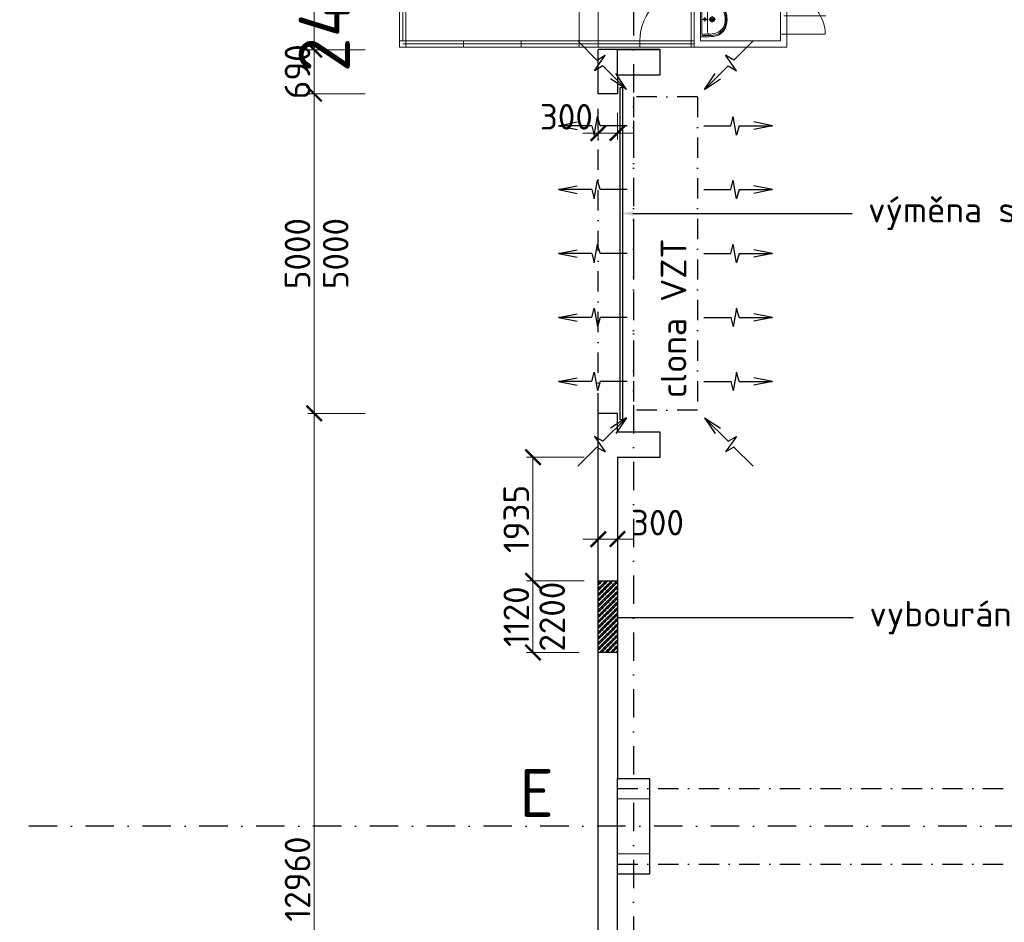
# Model space of a CAD drawing. Header units: millimetres. Extents: x -15830 to 4680139, y -28864 to 2281735.
# Tile 156 of 256: x 210329 to 225729, y 156161 to 170282. Entities that reach past the tile are written whole.
import ezdxf
from ezdxf import colors
from ezdxf.entities.mleader import LeaderData, LeaderLine
from ezdxf.enums import TextEntityAlignment as Align
from ezdxf.math import Vec2, Vec3

# ---------------------------------------------------------------- set-up
doc = ezdxf.new("R2010")
doc.units = ezdxf.units.MM
doc.linetypes.add('DASHDOT', pattern=[25.4, 12.7, -6.35, 0, -6.35])
doc.linetypes.add('ČERCHOVANÁ', pattern=[25.4, 12.7, -6.35, 0, -6.35])
for name, color, linetype in [('0 @ 1', 7, 'Continuous'), ('0 @ 10', 7, 'Continuous'), ('0 @ 100', 7, 'Continuous'), ('0 @ 200', 7, 'Continuous'), ('0 @ 250 (1)', 7, 'Continuous'), ('0 @ 250 (2)', 7, 'Continuous'), ('0 @ 400', 7, 'Continuous')]:
    doc.layers.add(name, color=color, linetype=linetype)
doc.layers.add('___vedl obj', color=7, linetype='Continuous', lineweight=30)
doc.styles.add('A99_kota', font='isocpeur.ttf', dxfattribs={"height": 2})
doc.styles.add('A99_popis', font='isocpeur.ttf')
doc.styles.add('ad_popis 100', font='isocpeur.ttf', dxfattribs={"height": 200})
doc.dimstyles.new('A99_kota_200 new', dxfattribs={"dimscale": 200, "dimtxt": 2, "dimasz": 1.2, "dimexe": 0.5, "dimexo": 1.5, "dimgap": 0.3, "dimtad": 1, "dimdec": 0, "dimzin": 3, "dimdsep": 46, "dimtxsty": 'A99_kota', "dimblk": 'ARCHTICK', "dimcen": 2.5, "dimazin": 2, "dimtfac": 0.75, "dimtdec": 0, "dimtmove": 2, "dimatfit": 0, "dimfxl": 0, "dimtolj": 1, "dimtzin": 0, "dimlwd": 5, "dimlwe": 5, "dimarcsym": 0})

# ---------------------------------------------------------------- blocks, each defined once
blk = doc.blocks.new('A$C2B9F600D')
at = {"layer": '___vedl obj', "lineweight": 9}
for p, q in [((4967, 6127), (4967, 7027)), ((4117, 6227), (2217, 6227)), ((2217, 6227), (4117, 6227)), ((2217, 6227), (2217, 4407)), ((4117, 6177), (2267, 6177)), ((3896, 6227), (4796, 6227)), ((3896, 6177), (4796, 6177)), ((5017, 6227), (4117, 6227)), ((4167, 6127), (4167, 6227)), ((4796, 6227), (5017, 6227)), ((4796, 6177), (5017, 6177)), ((2267, 4407), (2267, 6127)), ((2317, 6127), (4117, 6127)), ((2317, 6127), (2317, 4407)), ((3896, 6127), (4796, 6127)), ((5017, 6127), (4117, 6127)), ((4796, 6127), (5017, 6127)), ((5275, 6077), (5275, 6027)), ((5375, 6027), (5275, 6027)), ((5275, 6027), (5275, 5327)), ((5375, 6077), (5375, 6027)), ((5375, 6027), (6075, 6027)), ((5375, 6027), (5375, 5327)), ((6675, 6077), (6675, 6027)), ((6675, 6027), (7275, 6027)), ((7285, 5727), (6625, 5727)), ((6088, 5677), (5325, 5677)), ((6675, 5427), (6675, 5377)), ((5375, 5327), (5275, 5327)), ((5275, 5327), (5275, 5277)), ((5375, 5327), (5375, 5277)), ((6575, 4687), (6575, 5287)), ((4939, 4533), (4939, 5189)), ((4939, 5189), (5275, 5189)), ((5275, 5189), (5275, 4533)), ((6284, 5108), (6284, 4501)), ((5275, 4533), (4939, 4533)), ((5375, 4486), (5499, 4486)), ((5375, 4130), (5375, 4486)), ((5532, 4477), (5725, 4371)), ((7733, 4481), (8175, 4481)), ((8100, 4481), (8100, 4126)), ((8175, 4481), (8175, 4126)), ((5475, 4308), (5475, 4418)), ((5499, 4440), (5478, 4440)), ((5699, 4331), (5506, 4438)), ((5705, 4308), (5705, 4322)), ((5756, 4322), (5756, 4308)), ((7733, 4431), (7905, 4431)), ((7875, 4354), (7823, 4354)), ((7895, 4334), (7895, 4274)), ((7935, 4401), (7935, 4206)), ((8000, 4381), (7970, 4381)), ((7985, 4396), (7985, 4366)), ((5475, 4308), (5475, 4197)), ((5499, 4176), (5478, 4176)), ((5699, 4284), (5506, 4178)), ((5725, 4245), (5532, 4138)), ((5705, 4308), (5705, 4294)), ((5756, 4308), (5756, 4294)), ((7285, 4277), (6625, 4277)), ((7905, 4176), (7733, 4176)), ((7875, 4254), (7823, 4254)), ((8000, 4226), (7970, 4226)), ((7985, 4241), (7985, 4211)), ((5499, 4130), (5375, 4130)), ((8175, 4126), (7733, 4126)), ((5017, 3887), (4117, 3887)), ((6675, 3987), (7275, 3987)), ((4117, 3787), (5017, 3787)), ((4167, 3787), (4167, 2887)), ((4967, 3787), (4967, 3687)), ((5017, 3687), (4117, 3687)), ((4117, 3687), (5017, 3687)), ((6225, 3687), (6225, 2464)), ((6753, 3539), (6261, 3539)), ((6261, 3539), (6261, 3212)), ((6723, 3509), (6291, 3509)), ((6291, 3509), (6291, 3242)), ((6723, 3242), (6723, 3509)), ((6753, 3212), (6753, 3539)), ((6925, 3404), (7368, 3404)), ((6925, 3049), (6925, 3404)), ((7000, 3049), (7000, 3404)), ((6291, 3242), (6723, 3242)), ((7100, 3304), (7130, 3304)), ((7115, 3289), (7115, 3319)), ((7165, 3129), (7165, 3324)), ((7195, 3354), (7368, 3354)), ((7205, 3196), (7205, 3256)), ((7225, 3276), (7277, 3276)), ((2217, 1347), (2217, 3167)), ((2267, 3167), (2267, 1447)), ((2317, 1447), (2317, 3167)), ((6261, 3212), (6753, 3212)), ((7100, 3149), (7130, 3149)), ((7115, 3134), (7115, 3164)), ((7368, 3099), (7195, 3099)), ((7225, 3176), (7277, 3176)), ((7368, 3049), (6925, 3049)), ((8111, 2187), (8111, 2887)), ((6925, 2681), (7049, 2681)), ((6925, 2325), (6925, 2681)), ((7049, 2635), (7028, 2635)), ((7249, 2526), (7056, 2633)), ((7082, 2672), (7275, 2566)), ((7025, 2503), (7025, 2613)), ((7025, 2503), (7025, 2392)), ((7249, 2479), (7056, 2373)), ((7255, 2503), (7255, 2517)), ((7255, 2503), (7255, 2489)), ((7306, 2517), (7306, 2503)), ((7306, 2503), (7306, 2489)), ((6225, 2464), (6825, 2464)), ((7049, 2325), (6925, 2325)), ((7049, 2371), (7028, 2371)), ((7275, 2440), (7082, 2333)), ((6775, 1347), (6775, 2247)), ((6925, 2123), (6925, 2149)), ((6925, 2149), (7300, 2149)), ((7300, 2123), (6925, 2123)), ((6985, 2056), (6925, 2056)), ((6925, 2056), (6925, 1506)), ((6945, 2008), (6949, 2036)), ((6945, 2008), (6945, 1553)), ((6985, 2036), (6949, 2036)), ((7300, 2149), (7300, 2123)), ((8175, 1547), (8175, 2147)), ((8275, 1547), (8275, 2147)), ((7035, 1781), (7035, 1981)), ((7026, 1781), (6954, 1781)), ((6990, 1745), (6990, 1816)), ((7035, 1781), (7035, 1581)), ((7156, 1781), (7056, 1781)), ((7106, 1731), (7106, 1831)), ((8885, 1837), (8225, 1837)), ((6945, 1553), (6949, 1526)), ((8275, 1547), (8875, 1547)), ((4117, 1397), (2267, 1397)), ((2317, 1447), (4117, 1447)), ((3896, 1447), (4796, 1447)), ((3896, 1397), (4796, 1397)), ((4796, 1447), (5925, 1447)), ((4796, 1397), (5925, 1397)), ((6825, 1447), (5925, 1447)), ((6825, 1447), (5925, 1447)), ((5925, 1397), (6825, 1397)), ((5975, 1347), (5975, 1447)), ((6925, 1506), (6985, 1506)), ((6985, 1526), (6949, 1526)), ((4117, 1347), (2217, 1347)), ((2217, 1347), (4117, 1347)), ((3896, 1347), (4796, 1347)), ((4796, 1347), (5925, 1347)), ((6825, 1347), (5925, 1347)), ((6825, 1347), (5925, 1347))]:
    blk.add_line(p, q, dxfattribs=at)
at = {"layer": '___vedl obj', "lineweight": 9, "ltscale": 2}
for p, q in [((2317, 6227), (2217, 6227)), ((2217, 6227), (2217, 6127)), ((2317, 6127), (2317, 6227)), ((3217, 6127), (3217, 6227)), ((4117, 6127), (4117, 6227)), ((8275, 6227), (5017, 6227)), ((8275, 6227), (5017, 6227)), ((5017, 6127), (5017, 6227)), ((5275, 6127), (5275, 6227)), ((8275, 3787), (8275, 6227)), ((2217, 6127), (2317, 6127)), ((5275, 6127), (5017, 6127)), ((5275, 6077), (5275, 6127)), ((5275, 6127), (5275, 6127)), ((5375, 6077), (5275, 6077)), ((8175, 6127), (5375, 6127)), ((5375, 6077), (5375, 6127)), ((6675, 6027), (6675, 6127)), ((8175, 6127), (8175, 3887)), ((2317, 5607), (2217, 5607)), ((6675, 4587), (6675, 5427)), ((5275, 3887), (5275, 5277)), ((5375, 5277), (5275, 5277)), ((5375, 3887), (5375, 5277)), ((5975, 4687), (5375, 4687)), ((6675, 4687), (6575, 4687)), ((6675, 4687), (8175, 4687)), ((2317, 4407), (2217, 4407)), ((2217, 4407), (2217, 3787)), ((2317, 4407), (2317, 3887)), ((2317, 3887), (4117, 3887)), ((4117, 3887), (4117, 3687)), ((5017, 3887), (5275, 3887)), ((5017, 3687), (5017, 3887)), ((5375, 3887), (8175, 3887)), ((6675, 3887), (6675, 3987)), ((4117, 3787), (2217, 3787)), ((2217, 3167), (2217, 3787)), ((2217, 3787), (4117, 3787)), ((5017, 3787), (8275, 3787)), ((8275, 3787), (5017, 3787)), ((8275, 2147), (8275, 3787)), ((4117, 3687), (2317, 3687)), ((2317, 3687), (2317, 3167)), ((6825, 3687), (5017, 3687)), ((6825, 3687), (6825, 3687)), ((6825, 3687), (6825, 1347)), ((8175, 3687), (6925, 3687)), ((6925, 1447), (6925, 3687)), ((8175, 2147), (8175, 3687)), ((2317, 3167), (2217, 3167)), ((7411, 2887), (6925, 2887)), ((8111, 2887), (8175, 2887)), ((8275, 2147), (8175, 2147)), ((2317, 1967), (2217, 1967)), ((8275, 1547), (8175, 1547)), ((8175, 1547), (8175, 1447)), ((8275, 1347), (8275, 1547)), ((2217, 1347), (2217, 1447)), ((2217, 1447), (2317, 1447)), ((2317, 1447), (2317, 1347)), ((3217, 1447), (3217, 1347)), ((4117, 1447), (4117, 1347)), ((6925, 1447), (8175, 1447)), ((2317, 1347), (2217, 1347)), ((8275, 1347), (6825, 1347)), ((6825, 1347), (6825, 1347))]:
    blk.add_line(p, q, dxfattribs=at)
at = {"layer": '___vedl obj', "lineweight": 9, "ltscale": 100}
for p, q in [((5025, 1347), (5025, 6227)), ((5325, 1347), (5325, 6227))]:
    blk.add_line(p, q, dxfattribs=at)
at = {"layer": '___vedl obj', "lineweight": 9, "ltscale": 10}
for p, q in [((5375, 5210), (5690, 5210)), ((5375, 4730), (5375, 5210)), ((5445, 5134), (5659, 5134)), ((5445, 4806), (5445, 5134)), ((5659, 5134), (5659, 4806)), ((5690, 4730), (5690, 5210)), ((5445, 4806), (5659, 4806)), ((5375, 4730), (5690, 4730))]:
    blk.add_line(p, q, dxfattribs=at)
at = {"layer": '___vedl obj', "lineweight": 9}
for points in [[(8175, 4687), (7302, 4687, -0.40794), (7279, 4709), (7279, 5017, -0.390394), (7784, 5579), (8153, 5583, -0.409143), (8175, 5560)], [(8169, 4709, -0.406743), (8153, 4693), (7302, 4693, -0.406734), (7286, 4709), (7286, 5017, -0.39027), (7784, 5572), (8153, 5576, -0.40753), (8169, 5560)], [(8162, 4709, -0.404377), (8153, 4700), (7302, 4700, -0.404372), (7293, 4709), (7293, 5017, -0.390143), (7784, 5565), (8153, 5569, -0.404372), (8162, 5560)], [(8050, 5516, -0.407116), (8108, 5457), (8108, 4812, -0.41872), (8050, 4754), (7404, 4754, -0.418721), (7346, 4812), (7346, 4976, -0.409609), (7870, 5516)]]:
    blk.add_lwpolyline(points, format="xyb", close=True, dxfattribs=at)
at = {"layer": '___vedl obj', "lineweight": 9, "ltscale": 10}
for centre, radius in [((5410, 4970), 14), ((5543, 4970), 24.5), ((5543, 4970), 14)]:
    blk.add_circle(centre, radius, dxfattribs=at)
at = {"layer": '___vedl obj', "lineweight": 9}
for centre, radius in [((7982, 4880), 41.1), ((7982, 4880), 30.3), ((7985, 4381), 7.5), ((7985, 4226), 7.5), ((6588, 3376), 20.1), ((6783, 3376), 20.1), ((7115, 3304), 7.5), ((7115, 3149), 7.5), ((6990, 1781), 20), ((7106, 1781), 37.5), ((7106, 1781), 25)]:
    blk.add_circle(centre, radius, dxfattribs=at)
for centre, radius, start, end in [((4967, 6227), 800, 90, 180), ((5375, 6027), 700, 270, 0), ((6675, 6027), 600, 270, 0), ((8043, 4819), 620, 87.636, 182.3455), ((6575, 4687), 600, 90, 180), ((8043, 4819), 485, 86.9786, 183.0029), ((8043, 4819), 350, 85.8145, 184.167), ((8043, 4819), 216, 83.1874, 186.7941), ((6675, 3987), 600, 0, 90), ((7733, 4304), 178, 90, 270), ((7733, 4304), 128, 90, 270), ((7857, 4302), 61.7, 123.2659, 178.4872), ((7875, 4334), 20, 0, 90), ((7905, 4401), 30, 0, 90), ((7857, 4305), 61.7, 181.5128, 236.7341), ((7875, 4274), 20, 270, 0), ((7905, 4206), 30, 270, 0), ((4167, 3687), 800, 270, 0), ((7368, 3226), 178, 270, 90), ((7195, 3324), 30, 90, 180), ((7225, 3256), 20, 90, 180), ((7244, 3225), 61.7, 1.5128, 56.7341), ((7368, 3226), 128, 270, 90), ((7195, 3129), 30, 180, 270), ((7225, 3196), 20, 180, 270), ((7244, 3228), 61.7, 303.2659, 358.4872), ((8111, 2887), 700, 180, 270), ((6775, 1447), 800, 90, 180), ((7030, 688), 1323, 88.4771, 93.6753), ((6978, 533), 1523, 84.4928, 89.7382), ((6978, 533), 1503, 84.4821, 89.7365), ((7065, 1981), 30, 90, 180), ((7077, 1814), 197, 77.8887, 93.5287), ((7097, 1791), 216, 53.7612, 84.2094), ((7096, 1797), 234, 42.1732, 83.4704), ((7103, 1819), 230, 36.9872, 84.6397), ((8275, 1547), 600, 0, 90), ((7098, 1795), 213, 12.9464, 53.5152), ((7113, 1813), 210, 8.1842, 42.1053), ((7105, 1819), 229, 5.9722, 37.4241), ((7098, 1766), 213, 306.4848, 347.0536), ((7113, 1749), 210, 317.8947, 351.8158), ((7105, 1743), 229, 322.5759, 354.0278), ((6910, 1781), 401, 351.122, 8.878), ((6925, 1781), 401, 351.122, 8.878), ((6937, 1781), 401, 351.122, 8.878), ((7030, 2871), 1321, 266.3208, 271.5269), ((7065, 1581), 30, 180, 270), ((7077, 1748), 197, 266.4713, 282.1113), ((7097, 1770), 216, 275.7906, 306.2388), ((7096, 1765), 234, 276.5296, 317.8268), ((7103, 1742), 230, 275.3603, 323.0128), ((6978, 3029), 1503, 270.2635, 275.5179), ((6978, 3029), 1523, 270.2618, 275.5072)]:
    blk.add_arc(centre, radius, start, end, dxfattribs=at)
at = {"layer": '___vedl obj', "lineweight": 9, "extrusion": (0, 0, -1)}
for centre, major_axis, start_param, end_param in [((5499, 4428), (-63.8, 0), 1.570796, 2.120971), ((5580, 4418), (105, 0), 3.141593, 3.548633), ((5498, 4450), (-16.4, 0), 0.407041, 2.145974), ((5499, 4428), (12.8, 0), -1.570796, -1.020621), ((5692, 4322), (12.8, 0), -1.020621, 0), ((5692, 4322), (63.8, 0), -1.020621, 0), ((5580, 4197), (105, 0), 2.734552, 3.141593), ((5498, 4166), (-16.4, 0), 4.137211, 5.876145), ((5499, 4187), (-12.8, 0), 4.162214, 4.712389), ((5692, 4294), (-12.8, 0), 3.141593, 4.162214), ((5692, 4294), (-63.8, 0), 3.141593, 4.162214), ((5499, 4187), (63.8, 0), 1.020621, 1.570796), ((7130, 2613), (105, 0), 3.141593, 3.548633), ((7048, 2645), (16.4, 0), 3.548633, 5.287567), ((7049, 2623), (63.8, 0), -1.570796, -1.020621), ((7049, 2623), (-12.8, 0), 1.570796, 2.120971), ((7242, 2517), (12.8, 0), -1.020621, 0), ((7242, 2489), (-12.8, 0), 3.141593, 4.162214), ((7242, 2517), (-63.8, 0), 2.120971, 3.141593), ((7242, 2489), (-63.8, 0), 3.141593, 4.162214), ((7130, 2392), (-105, 0), -0.407041, 0), ((7048, 2361), (-16.4, 0), 4.137211, 5.876145), ((7049, 2382), (12.8, 0), 1.020621, 1.570796), ((7049, 2382), (-63.8, 0), 4.162214, 4.712389)]:
    blk.add_ellipse(centre, major_axis=major_axis, ratio=0.900435, start_param=start_param, end_param=end_param, dxfattribs=at)
blk = doc.blocks.new('_ArchTick')
at = {"color": 0, "linetype": 'ByBlock', "const_width": 0.15}
blk.add_lwpolyline([(-0.5, -0.5), (0.5, 0.5)], dxfattribs=at)
blk = doc.blocks.new('*D381')
at = {"color": 0, "lineweight": 5, "transparency": 16777216}
for p, q in [((215734, 174733), (214834, 174733)), ((214934, 174733), (214934, 169813)), ((215734, 169813), (214834, 169813))]:
    blk.add_line(p, q, dxfattribs=at)
at = {"layer": 'Defpoints', "color": 0, "transparency": 16777216}
for p in [(218242, 174733), (214934, 169813), (218242, 169813)]:
    blk.add_point(p, dxfattribs=at)
at = {"color": 0, "lineweight": 5, "transparency": 16777216, "xscale": 240, "yscale": 240, "zscale": 240}
for p, rotation in [((214934, 174733), 90), ((214934, 169813), 270)]:
    blk.add_blockref('_ArchTick', p, dxfattribs=dict(at, rotation=rotation))
at = {"color": 0, "transparency": 16777216, "insert": (214674, 172273), "char_height": 400, "attachment_point": 5, "rotation": 90, "style": 'A99_kota'}
blk.add_mtext('\\A1;4920', dxfattribs=at)
blk = doc.blocks.new('*D382')
at = {"color": 0, "lineweight": 5, "transparency": 16777216}
for p, q in [((214934, 169813), (214934, 170053)), ((215734, 169813), (214834, 169813)), ((214934, 169813), (214934, 169123)), ((215734, 169123), (214834, 169123)), ((214934, 169123), (214934, 168883))]:
    blk.add_line(p, q, dxfattribs=at)
at = {"layer": 'Defpoints', "color": 0, "transparency": 16777216}
for p in [(219379, 169813), (214934, 169123), (219379, 169123)]:
    blk.add_point(p, dxfattribs=at)
at = {"color": 0, "lineweight": 5, "transparency": 16777216, "xscale": 240, "yscale": 240, "zscale": 240}
for p, rotation in [((214934, 169813), 270), ((214934, 169123), 90)]:
    blk.add_blockref('_ArchTick', p, dxfattribs=dict(at, rotation=rotation))
at = {"color": 0, "transparency": 16777216, "insert": (214674, 169468), "char_height": 400, "attachment_point": 5, "rotation": 90, "style": 'A99_kota'}
blk.add_mtext('\\A1;690', dxfattribs=at)
blk = doc.blocks.new('*D383')
at = {"color": 0, "linetype": 'Continuous', "lineweight": 5, "ltscale": 10, "transparency": 16777216}
for p, q in [((215734, 169123), (214834, 169123)), ((214934, 169123), (214934, 164123)), ((215734, 164123), (214834, 164123))]:
    blk.add_line(p, q, dxfattribs=at)
at = {"layer": 'Defpoints', "color": 0, "linetype": 'Continuous', "ltscale": 10, "transparency": 16777216}
for p in [(219379, 169123), (214934, 164123), (218242, 164123)]:
    blk.add_point(p, dxfattribs=at)
at = {"color": 0, "linetype": 'Continuous', "lineweight": 5, "ltscale": 10, "transparency": 16777216, "xscale": 240, "yscale": 240, "zscale": 240}
for p, rotation in [((214934, 169123), 90), ((214934, 164123), 270)]:
    blk.add_blockref('_ArchTick', p, dxfattribs=dict(at, rotation=rotation))
at = {"color": 0, "linetype": 'Continuous', "ltscale": 10, "transparency": 16777216, "insert": (214674, 166623), "char_height": 400, "attachment_point": 5, "rotation": 90, "style": 'A99_kota'}
blk.add_mtext('\\A1;5000', dxfattribs=at)
blk = doc.blocks.new('*D384')
at = {"color": 0, "linetype": 'Continuous', "lineweight": 5, "ltscale": 10, "transparency": 16777216}
for p, q in [((215734, 164123), (214834, 164123)), ((214934, 164123), (214934, 151163)), ((215734, 151163), (214834, 151163))]:
    blk.add_line(p, q, dxfattribs=at)
at = {"layer": 'Defpoints', "color": 0, "linetype": 'Continuous', "ltscale": 10, "transparency": 16777216}
for p in [(219379, 164123), (214934, 151163), (219379, 151163)]:
    blk.add_point(p, dxfattribs=at)
at = {"color": 0, "linetype": 'Continuous', "lineweight": 5, "ltscale": 10, "transparency": 16777216, "xscale": 240, "yscale": 240, "zscale": 240}
for p, rotation in [((214934, 164123), 90), ((214934, 151163), 270)]:
    blk.add_blockref('_ArchTick', p, dxfattribs=dict(at, rotation=rotation))
at = {"color": 0, "linetype": 'Continuous', "ltscale": 10, "transparency": 16777216, "insert": (214674, 156838), "char_height": 400, "attachment_point": 5, "rotation": 90, "style": 'A99_kota'}
blk.add_mtext('\\A1;12960', dxfattribs=at)
blk = doc.blocks.new('*U743')
at = {"layer": '0 @ 1', "style": 'A99_kota'}
blk.add_text('2400 (2400)', height=2, rotation=90, dxfattribs=at).set_placement((215493, 172257), align=Align.CENTER)
at = {"layer": '0 @ 10', "style": 'A99_kota'}
blk.add_text('2400 (2400)', height=20, rotation=90, dxfattribs=at).set_placement((215493, 172257), align=Align.CENTER)
at = {"layer": '0 @ 100', "style": 'A99_kota'}
blk.add_text('2400 (2400)', height=200, rotation=90, dxfattribs=at).set_placement((215493, 172257), align=Align.CENTER)
at = {"layer": '0 @ 200', "style": 'A99_kota'}
blk.add_text('2400 (2400)', height=400, rotation=90, dxfattribs=at).set_placement((215493, 172257), align=Align.CENTER)
at = {"layer": '0 @ 250 (1)', "style": 'A99_kota'}
blk.add_text('2400 (2400)', height=500, rotation=90, dxfattribs=at).set_placement((215493, 172257), align=Align.CENTER)
at = {"layer": '0 @ 250 (2)', "style": 'A99_kota'}
blk.add_text('2400 (2400)', height=500, rotation=90, dxfattribs=at).set_placement((215493, 172257), align=Align.CENTER)
at = {"layer": '0 @ 400', "style": 'A99_kota'}
blk.add_text('2400 (2400)', height=800, rotation=90, dxfattribs=at).set_placement((215493, 172257), align=Align.CENTER)
blk = doc.blocks.new('*D142')
at = {"color": 0, "lineweight": 5, "transparency": 16777216}
for p, q in [((219379, 168823), (219379, 168408)), ((219679, 168823), (219679, 168408)), ((219379, 168508), (219139, 168508)), ((219379, 168508), (219679, 168508)), ((219679, 168508), (219919, 168508))]:
    blk.add_line(p, q, dxfattribs=at)
at = {"layer": 'Defpoints', "color": 0, "transparency": 16777216}
for p in [(219379, 169123), (219679, 169123), (219679, 168508)]:
    blk.add_point(p, dxfattribs=at)
at = {"color": 0, "lineweight": 5, "transparency": 16777216, "xscale": 240, "yscale": 240, "zscale": 240}
blk.add_blockref('_ArchTick', (219379, 168508), dxfattribs=at)
at = {"color": 0, "lineweight": 5, "transparency": 16777216, "xscale": 240, "yscale": 240, "zscale": 240, "rotation": 180}
blk.add_blockref('_ArchTick', (219679, 168508), dxfattribs=at)
at = {"color": 0, "transparency": 16777216, "insert": (218879, 168763), "char_height": 400, "attachment_point": 5, "style": 'A99_kota'}
blk.add_mtext('\\A1;300', dxfattribs=at)
blk = doc.blocks.new('*D624')
at = {"color": 0, "linetype": 'Continuous', "lineweight": 5, "ltscale": 10, "transparency": 16777216}
for p, q in [((219156, 163438), (218256, 163438)), ((218356, 163438), (218356, 161503)), ((219156, 161503), (218256, 161503))]:
    blk.add_line(p, q, dxfattribs=at)
at = {"layer": 'Defpoints', "color": 0, "linetype": 'Continuous', "ltscale": 10, "transparency": 16777216}
for p in [(219679, 163438), (218356, 161503), (219679, 161503)]:
    blk.add_point(p, dxfattribs=at)
at = {"color": 0, "linetype": 'Continuous', "lineweight": 5, "ltscale": 10, "transparency": 16777216, "xscale": 240, "yscale": 240, "zscale": 240}
for p, rotation in [((218356, 163438), 90), ((218356, 161503), 270)]:
    blk.add_blockref('_ArchTick', p, dxfattribs=dict(at, rotation=rotation))
at = {"color": 0, "linetype": 'Continuous', "ltscale": 10, "transparency": 16777216, "insert": (218096, 162471), "char_height": 400, "attachment_point": 5, "rotation": 90, "style": 'A99_kota'}
blk.add_mtext('\\A1;1935', dxfattribs=at)
blk = doc.blocks.new('*D625')
at = {"color": 0, "linetype": 'Continuous', "lineweight": 5, "ltscale": 10, "transparency": 16777216}
for p, q in [((219079, 161503), (218256, 161503)), ((218356, 161503), (218356, 160383)), ((219079, 160383), (218256, 160383))]:
    blk.add_line(p, q, dxfattribs=at)
at = {"layer": 'Defpoints', "color": 0, "linetype": 'Continuous', "ltscale": 10, "transparency": 16777216}
for p in [(219379, 161503), (218356, 160383), (219379, 160383)]:
    blk.add_point(p, dxfattribs=at)
at = {"color": 0, "linetype": 'Continuous', "lineweight": 5, "ltscale": 10, "transparency": 16777216, "xscale": 240, "yscale": 240, "zscale": 240}
for p, rotation in [((218356, 161503), 90), ((218356, 160383), 270)]:
    blk.add_blockref('_ArchTick', p, dxfattribs=dict(at, rotation=rotation))
at = {"color": 0, "linetype": 'Continuous', "ltscale": 10, "transparency": 16777216, "insert": (218096, 160943), "char_height": 400, "attachment_point": 5, "rotation": 90, "style": 'A99_kota'}
blk.add_mtext('\\A1;1120', dxfattribs=at)
blk = doc.blocks.new('*D627')
at = {"color": 0, "linetype": 'Continuous', "lineweight": 5, "ltscale": 10, "transparency": 16777216}
for p, q in [((219379, 162156), (219379, 162256)), ((219679, 162156), (219679, 162256)), ((219379, 162156), (219139, 162156)), ((219379, 162156), (219679, 162156)), ((219679, 162156), (219919, 162156))]:
    blk.add_line(p, q, dxfattribs=at)
at = {"layer": 'Defpoints', "color": 0, "linetype": 'Continuous', "ltscale": 10, "transparency": 16777216}
for p in [(219379, 162156), (219679, 162156), (219679, 162156)]:
    blk.add_point(p, dxfattribs=at)
at = {"color": 0, "linetype": 'Continuous', "lineweight": 5, "ltscale": 10, "transparency": 16777216, "xscale": 240, "yscale": 240, "zscale": 240}
blk.add_blockref('_ArchTick', (219379, 162156), dxfattribs=at)
at = {"color": 0, "linetype": 'Continuous', "lineweight": 5, "ltscale": 10, "transparency": 16777216, "xscale": 240, "yscale": 240, "zscale": 240, "rotation": 180}
blk.add_blockref('_ArchTick', (219679, 162156), dxfattribs=at)
at = {"color": 0, "linetype": 'Continuous', "ltscale": 10, "transparency": 16777216, "insert": (220304, 162413), "char_height": 400, "attachment_point": 5, "style": 'A99_kota'}
blk.add_mtext('\\A1;300', dxfattribs=at)

msp = doc.modelspace()

# ---------------------------------------------------------------- linework, layer by layer
at = {"linetype": 'DASHDOT', "ltscale": 35}
for p, q in [((219928.95, 194483.252), (219928.95, 120933.252)), ((364728.95, 157663.252), (210328.95, 157663.252))]:
    msp.add_line(p, q, dxfattribs=at)
for p, q in [((219058.843, 169950.04), (219357.613, 169651.27)), ((221799.058, 169950.04), (221500.288, 169651.27)), ((219318.378, 169483.676), (219488.737, 169726.974)), ((219357.613, 169651.27), (219488.737, 169726.974)), ((219378.95, 169123.252), (219378.95, 169813.252)), ((220338.95, 169813.252), (219378.95, 169813.252)), ((221539.523, 169483.676), (221369.163, 169726.974)), ((221500.288, 169651.27), (221369.163, 169726.974)), ((219449.502, 169559.381), (219318.378, 169483.676)), ((219449.502, 169559.381), (219817.215, 169191.668)), ((221408.399, 169559.381), (221040.686, 169191.668)), ((221408.399, 169559.381), (221539.523, 169483.676)), ((219817.215, 169191.668), (219651.752, 169439.862)), ((221040.686, 169191.668), (221206.149, 169439.862)), ((219817.215, 169191.668), (219569.021, 169357.131)), ((221040.686, 169191.668), (221288.88, 169357.131)), ((219678.95, 169123.252), (219378.95, 169123.252)), ((219678.95, 164123.252), (219378.95, 164123.252)), ((219449.502, 163687.124), (219817.215, 164054.837)), ((219817.215, 164054.837), (219569.021, 163889.374)), ((219817.215, 164054.837), (219651.752, 163806.642)), ((221408.399, 163687.124), (221040.686, 164054.837)), ((221040.686, 164054.837), (221288.88, 163889.374)), ((221040.686, 164054.837), (221206.149, 163806.642)), ((219318.378, 163762.828), (219488.737, 163519.53)), ((219449.502, 163687.124), (219318.378, 163762.828)), ((221539.523, 163762.828), (221369.163, 163519.53)), ((221408.399, 163687.124), (221539.523, 163762.828)), ((219058.843, 163296.464), (219357.613, 163595.235)), ((219357.613, 163595.235), (219488.737, 163519.53)), ((221500.288, 163595.235), (221369.163, 163519.53)), ((221799.058, 163296.464), (221500.288, 163595.235)), ((219678.95, 163433.252), (219678.95, 158413.252)), ((219378.95, 151163.252), (219378.95, 158413.252)), ((219678.95, 151853.252), (219678.95, 156913.252))]:
    msp.add_line(p, q)
at = {"linetype": 'ČERCHOVANÁ', "ltscale": 25}
for p, q in [((219378.95, 164123.252), (219378.95, 169123.252)), ((220928.95, 169073.252), (219928.95, 169073.252)), ((219928.95, 169073.252), (219928.95, 164173.252)), ((220928.95, 169073.252), (220928.95, 164173.252)), ((220928.95, 164173.252), (219928.95, 164173.252)), ((219678.95, 158253.252), (352728.95, 158253.252)), ((219678.95, 157073.252), (364728.95, 157073.252))]:
    msp.add_line(p, q, dxfattribs=at)
at = {"ltscale": 0.5}
for p, q in [((218756.45, 168623.252), (219048.95, 168681.752)), ((219315.662, 168477.002), (219367.238, 168769.502)), ((219406.426, 168623.252), (219367.238, 168769.502)), ((221451.475, 168623.252), (221490.662, 168769.502)), ((221542.238, 168477.002), (221490.662, 168769.502)), ((222101.45, 168623.252), (221808.95, 168681.752)), ((219276.475, 168623.252), (218756.45, 168623.252)), ((218756.45, 168623.252), (219048.95, 168564.752)), ((219276.475, 168623.252), (219315.662, 168477.002)), ((219828.95, 168623.252), (219406.426, 168623.252)), ((221028.95, 168623.252), (221451.475, 168623.252)), ((221581.426, 168623.252), (221542.238, 168477.002)), ((221581.426, 168623.252), (222101.45, 168623.252)), ((222101.45, 168623.252), (221808.95, 168564.752)), ((219315.662, 167477.002), (219367.238, 167769.502)), ((219406.426, 167623.252), (219367.238, 167769.502)), ((221451.475, 167623.252), (221490.662, 167769.502)), ((221542.238, 167477.002), (221490.662, 167769.502)), ((218756.45, 167623.252), (219048.95, 167681.752)), ((219276.475, 167623.252), (218756.45, 167623.252)), ((218756.45, 167623.252), (219048.95, 167564.752)), ((219276.475, 167623.252), (219315.662, 167477.002)), ((219828.95, 167623.252), (219406.426, 167623.252)), ((221028.95, 167623.252), (221451.475, 167623.252)), ((221581.426, 167623.252), (221542.238, 167477.002)), ((221581.426, 167623.252), (222101.45, 167623.252)), ((222101.45, 167623.252), (221808.95, 167681.752)), ((222101.45, 167623.252), (221808.95, 167564.752)), ((218756.45, 166623.252), (219048.95, 166681.752)), ((219315.662, 166477.002), (219367.238, 166769.502)), ((219406.426, 166623.252), (219367.238, 166769.502)), ((221451.475, 166623.252), (221490.662, 166769.502)), ((221542.238, 166477.002), (221490.662, 166769.502)), ((222101.45, 166623.252), (221808.95, 166681.752)), ((219276.475, 166623.252), (218756.45, 166623.252)), ((218756.45, 166623.252), (219048.95, 166564.752)), ((219276.475, 166623.252), (219315.662, 166477.002)), ((219828.95, 166623.252), (219406.426, 166623.252)), ((221028.95, 166623.252), (221451.475, 166623.252)), ((221581.426, 166623.252), (221542.238, 166477.002)), ((221581.426, 166623.252), (222101.45, 166623.252)), ((222101.45, 166623.252), (221808.95, 166564.752)), ((219276.475, 165623.252), (219315.662, 165769.502)), ((219315.662, 165769.502), (219367.238, 165477.002)), ((221542.238, 165769.502), (221490.662, 165477.002)), ((221581.426, 165623.252), (221542.238, 165769.502)), ((218756.45, 165623.252), (219048.95, 165681.752)), ((219276.475, 165623.252), (218756.45, 165623.252)), ((218756.45, 165623.252), (219048.95, 165564.752)), ((219406.426, 165623.252), (219367.238, 165477.002)), ((219828.95, 165623.252), (219406.426, 165623.252)), ((221028.95, 165623.252), (221451.475, 165623.252)), ((221451.475, 165623.252), (221490.662, 165477.002)), ((221581.426, 165623.252), (222101.45, 165623.252)), ((222101.45, 165623.252), (221808.95, 165681.752)), ((222101.45, 165623.252), (221808.95, 165564.752)), ((218756.45, 164623.252), (219048.95, 164681.752)), ((219276.475, 164623.252), (219315.662, 164769.502)), ((219315.662, 164769.502), (219367.238, 164477.002)), ((221542.238, 164769.502), (221490.662, 164477.002)), ((221581.426, 164623.252), (221542.238, 164769.502)), ((222101.45, 164623.252), (221808.95, 164681.752)), ((219276.475, 164623.252), (218756.45, 164623.252)), ((218756.45, 164623.252), (219048.95, 164564.752)), ((219406.426, 164623.252), (219367.238, 164477.002)), ((219828.95, 164623.252), (219406.426, 164623.252)), ((221028.95, 164623.252), (221451.475, 164623.252)), ((221451.475, 164623.252), (221490.662, 164477.002)), ((221581.426, 164623.252), (222101.45, 164623.252)), ((222101.45, 164623.252), (221808.95, 164564.752))]:
    msp.add_line(p, q, dxfattribs=at)
at = {"ltscale": 2}
msp.add_lwpolyline([(220338.95, 169413.252), (219678.95, 169413.252), (219678.95, 169813.252), (220338.95, 169813.252)], close=True, dxfattribs=at)
for points in [[(220338.95, 169813.252), (220338.95, 169413.252), (219678.95, 169413.252), (219678.95, 169123.252)], [(219378.95, 158413.252), (219378.95, 164123.252)], [(219678.95, 163833.252), (219678.95, 164123.252)], [(219678.95, 163833.252), (220338.95, 163833.252), (220338.95, 163433.252), (219678.95, 163433.252)]]:
    msp.add_lwpolyline(points)
at = {"color": 30}
msp.add_lwpolyline([(219758.95, 164023.252), (219718.95, 164023.252), (219718.95, 169223.252), (219758.95, 169223.252)], close=True, dxfattribs=at)
msp.add_lwpolyline([(219378.95, 161503.252), (219678.95, 161503.252), (219678.95, 160383.252), (219378.95, 160383.252)], close=True)
at = {"linetype": 'Continuous', "ltscale": 2}
msp.add_lwpolyline([(220178.95, 156913.252), (219678.95, 156913.252), (219678.95, 158413.252), (220178.95, 158413.252)], close=True, dxfattribs=at)
msp.add_lwpolyline([(220178.95, 156913.252), (219678.95, 156913.252), (219678.95, 158413.252), (220178.95, 158413.252)], close=True, dxfattribs=at)
at = {"linetype": 'Continuous', "lineweight": 20, "ltscale": 2}
for points in [[(219678.95, 158413.252), (220178.95, 158413.252), (220178.95, 158093.252), (219678.95, 158093.252)], [(219678.95, 157233.252), (220178.95, 157233.252), (220178.95, 156913.252), (219678.95, 156913.252)]]:
    msp.add_lwpolyline(points, close=True, dxfattribs=at)

# ---------------------------------------------------------------- block references
at = {"lineweight": 9, "ltscale": 2}
msp.add_blockref('A$C2B9F600D', (214053.716, 168506.509), dxfattribs=at)
msp.add_blockref('*U743', (0, 0))

# ---------------------------------------------------------------- texts
at = {"color": 1, "lineweight": 0, "insert": (218145.453, 158558.252), "char_height": 750, "attachment_point": 1, "style": 'ad_popis 100', "bg_fill": 3, "box_fill_scale": 1, "bg_fill_color": 256, "bg_fill_transparency": 0}
msp.add_mtext_dynamic_manual_height_columns('E', width=832.5, gutter_width=1000, heights=[0], dxfattribs=at)
at = {"layer": '0 @ 200', "style": 'A99_kota'}
for s, p in [('5000', (215471.637, 166623.252)), ('clona VZT', (220756.45, 165610.752)), ('2200', (218857.607, 160943.252))]:
    msp.add_text(s, height=400, rotation=90, dxfattribs=at).set_placement(p, align=Align.CENTER)

# ---------------------------------------------------------------- dimensions: what is measured, and where the dimension line sits
at = {"layer": '0 @ 200'}
for base, p1, p2, picture, middle in [((214933.95, 169813.252), (218241.645, 174733.252), (218241.645, 169813.252), '*D381', (214673.95, 172273.252)), ((214933.95, 169123.252), (219378.95, 169813.252), (219378.95, 169123.252), '*D382', (214673.95, 169468.252))]:
    dim = msp.add_linear_dim(base=base, p1=p1, p2=p2, angle=90, dimstyle='A99_kota_200 new', override={"dimscale": 200, "dimtix": 1, "dimtofl": 1, "dimtmove": 1, "dimatfit": 1}, dxfattribs=at)
    dim.commit()
    dim.dimension.update_dxf_attribs({"geometry": picture, "text_midpoint": middle})
at = {"layer": '0 @ 200', "linetype": 'Continuous', "ltscale": 10}
for base, p1, p2, picture, middle in [((214933.95, 164123.252), (219378.95, 169123.252), (218241.645, 164123.252), '*D383', (214673.95, 166623.252)), ((218356.45, 161503.252), (219678.95, 163438.252), (219678.95, 161503.252), '*D624', (218096.45, 162470.752)), ((218356.45, 160383.252), (219378.95, 161503.252), (219378.95, 160383.252), '*D625', (218096.45, 160943.252))]:
    dim = msp.add_linear_dim(base=base, p1=p1, p2=p2, angle=90, dimstyle='A99_kota_200 new', override={"dimscale": 200, "dimtix": 1, "dimtofl": 1, "dimtmove": 1, "dimatfit": 1}, dxfattribs=at)
    dim.commit()
    dim.dimension.update_dxf_attribs({"geometry": picture, "text_midpoint": middle})
at = {"layer": '0 @ 200'}
dim = msp.add_linear_dim(base=(219678.95, 168508.252), p1=(219378.95, 169123.252), p2=(219678.95, 169123.252), dimstyle='A99_kota_200 new', override={"dimscale": 200, "dimtix": 0, "dimtofl": 1, "dimtmove": 2, "dimatfit": 0}, dxfattribs=at)
dim.commit()
dim.dimension.update_dxf_attribs({"geometry": '*D142', "text_midpoint": (218878.95, 168763.252), "dimtype": 160})
at = {"layer": '0 @ 200', "linetype": 'Continuous', "ltscale": 10}
dim = msp.add_linear_dim(base=(219678.95, 162155.752), p1=(219378.95, 162155.752), p2=(219678.95, 162155.752), dimstyle='A99_kota_200 new', override={"dimscale": 200, "dimtix": 1, "dimtofl": 1, "dimtmove": 1, "dimatfit": 1}, dxfattribs=at)
dim.commit()
dim.dimension.update_dxf_attribs({"geometry": '*D627', "text_midpoint": (220303.95, 162153.252), "dimtype": 160})

# ---------------------------------------------------------------- next in the draw order: dimensions: what is measured, and where the dimension line sits
dim = msp.add_linear_dim(base=(214933.95, 151163.252), p1=(219378.95, 164123.252), p2=(219378.95, 151163.252), angle=90, dimstyle='A99_kota_200 new', override={"dimscale": 200, "dimtix": 1, "dimtofl": 1, "dimtmove": 1, "dimatfit": 1}, dxfattribs=at)
dim.commit()
dim.dimension.update_dxf_attribs({"geometry": '*D384', "text_midpoint": (214933.95, 156838.252), "dimtype": 160})

# ---------------------------------------------------------------- next in the draw order: leaders
at = {"layer": '0 @ 200', "lineweight": 9}
ml = msp.add_multileader_mtext('Standard', dxfattribs=at)
ml.set_content('\\A1;{\\C256;výměna sekčních vrat}', color=1, style='A99_popis')
ml.set_leader_properties(color=256, linetype='ByLayer', lineweight=-1)
ml.build(insert=Vec2(0, 0))
ml.multileader.update_dxf_attribs({"dogleg_length": 1, "arrow_head_size": 200, "scale": 200})
ctx = ml.context
ctx.base_point, ctx.scale, ctx.char_height, ctx.arrow_head_size, ctx.landing_gap_size, ctx.plane_origin = Vec3(223348.95, 167250.752), 200, 400, 200, 250, Vec3(223663.95, 158214.961)
notes = []
notes.append((ctx, [(0, (1, 1, 0), (222703.95, 167250.752), (1, 0), 645, [(0, [(219718.95, 167250.752)], 0, [])])]))
ctx.mtext.insert, ctx.mtext.width, ctx.mtext.defined_height, ctx.mtext.flow_direction = Vec3(223598.95, 167510.752), 7057.5, 1693.333, 5
ctx.mtext.has_bg_fill, ctx.mtext.bg_color, ctx.mtext.bg_scale_factor, ctx.mtext.bg_transparency, ctx.mtext.use_window_bg_color = 1, -1073741824, 1, 0, 1
ml = msp.add_multileader_mtext('Standard', dxfattribs=at)
ml.set_content('\\A1;{\\C256;vybourání otvoru pro dveře}', color=1, style='A99_popis')
ml.set_leader_properties(color=256, linetype='ByLayer', lineweight=-1)
ml.build(insert=Vec2(0, 0))
ml.multileader.update_dxf_attribs({"dogleg_length": 3.225, "arrow_head_size": 200, "scale": 200})
ctx = ml.context
ctx.base_point, ctx.scale, ctx.char_height, ctx.arrow_head_size, ctx.landing_gap_size, ctx.plane_origin = Vec3(223368.95, 160928.252), 200, 400, 200, 250, Vec3(223978.95, 150082.461)
notes.append((ctx, [(0, (1, 1, 0), (222723.95, 160928.252), (1, 0), 645, [(0, [(219478.95, 160928.485)], 0, [])])]))
ctx.mtext.insert, ctx.mtext.defined_height, ctx.mtext.flow_direction = Vec3(223618.95, 161188.252), 8.467, 5
ctx.mtext.has_bg_fill, ctx.mtext.bg_color, ctx.mtext.bg_scale_factor, ctx.mtext.bg_transparency, ctx.mtext.use_window_bg_color = 1, -1073741824, 1, 0, 1
for ctx, leaders in notes:
    for number, flags, end, landing, length, lines in leaders:
        leader = LeaderData()
        leader.index, (leader.has_last_leader_line, leader.has_dogleg_vector, leader.attachment_direction) = number, flags
        leader.last_leader_point, leader.dogleg_vector, leader.dogleg_length = Vec3(end), Vec3(landing), length
        for number, points, colour, breaks in lines:
            line = LeaderLine()
            line.index, line.vertices, line.color, line.breaks = number, Vec3.list(points), colors.encode_raw_color(colour), breaks
            leader.lines.append(line)
        ctx.leaders.append(leader)

# ---------------------------------------------------------------- next in the draw order: hatches: boundary and pattern name
at = {"linetype": 'Continuous', "lineweight": 0, "transparency": 33554687}
h = msp.add_hatch(dxfattribs=at)
h.set_pattern_fill('ZDIVO-PLYNOSILIK', color=30, scale=20)
h.set_pattern_definition([(45, (-86071.05, 94283.25), (-42.426407, 42.426407), []), (45, (-86042.765, 94283.25), (-42.426407, 42.426407), []), (135, (-86023.026, 94288.85), (-42.426407, -42.426407), [40, -20]), (135, (-86008.883, 94302.99), (-42.426407, -42.426407), [40, -20])])
h.paths.add_polyline_path([(219378.95, 161503.252), (219678.95, 161503.252), (219678.95, 160383.252), (219378.95, 160383.252)])

doc.saveas('drawing.dxf')
